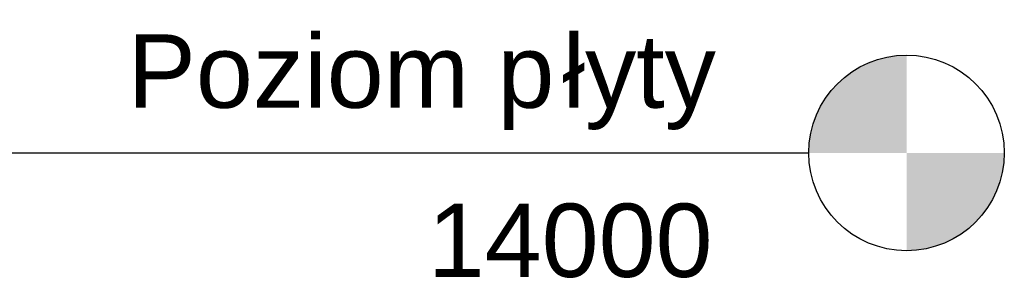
# Model space of a CAD drawing. Header units: millimetres. Extents: x 101535 to 192135, y -3968 to 17259.
# Tile 34 of 92: x 110151 to 112166, y 13744 to 14272. Entities that reach past the tile are written whole.
import ezdxf

# ---------------------------------------------------------------- set-up
doc = ezdxf.new("R2010")
doc.units = ezdxf.units.MM
doc.layers.add('A-FLOR-LEVL', color=7, linetype='Continuous', lineweight=30)
doc.styles.add('Arial', font='arial.ttf', dxfattribs={"height": 150})

# ---------------------------------------------------------------- blocks, each defined once
blk = doc.blocks.new('Poziom - M_Grot poziomu - Okrąg-869912-Przekrój 29')
at = {"layer": 'A-FLOR-LEVL'}
h = blk.add_hatch(color=256, dxfattribs=at)
edge = h.paths.add_edge_path()
edge.add_line((111966.3, 0), (111766.3, 0))
edge.add_arc((111966.3, 0), 200, 90, 180, ccw=False)
edge.add_line((111966.3, 200), (111966.3, 0))
h = blk.add_hatch(color=256, dxfattribs=at)
edge = h.paths.add_edge_path()
edge.add_line((111966.3, -200), (111966.3, 0))
edge.add_line((111966.3, 0), (112166.3, 0))
edge.add_arc((111966.3, 0), 200, 270, 360, ccw=False)
blk.add_circle((111966.3, 0), 200, dxfattribs=at)

msp = doc.modelspace()

# ---------------------------------------------------------------- linework, layer by layer
at = {"layer": 'A-FLOR-LEVL'}
msp.add_line((102867.4, 14000), (111766.3, 14000), dxfattribs=at)

# ---------------------------------------------------------------- block references
msp.add_blockref('Poziom - M_Grot poziomu - Okrąg-869912-Przekrój 29', (0, 14000), dxfattribs=at)

# ---------------------------------------------------------------- texts
at = {"layer": 'A-FLOR-LEVL', "char_height": 150, "attachment_point": 1, "style": 'Arial', "bg_fill": 3, "box_fill_scale": 1.25, "bg_fill_color": 256, "bg_fill_true_color": 13158600, "bg_fill_transparency": 0}
for s, insert, width in [('łyty', (111261.8, 14242.2), 376.793), ('Poziom p', (110372.2, 14242.2), 1078.27), ('14000', (110986.6, 13896.3), 721.519)]:
    msp.add_mtext(s, dxfattribs=dict(at, insert=insert, width=width))

doc.saveas('drawing.dxf')
